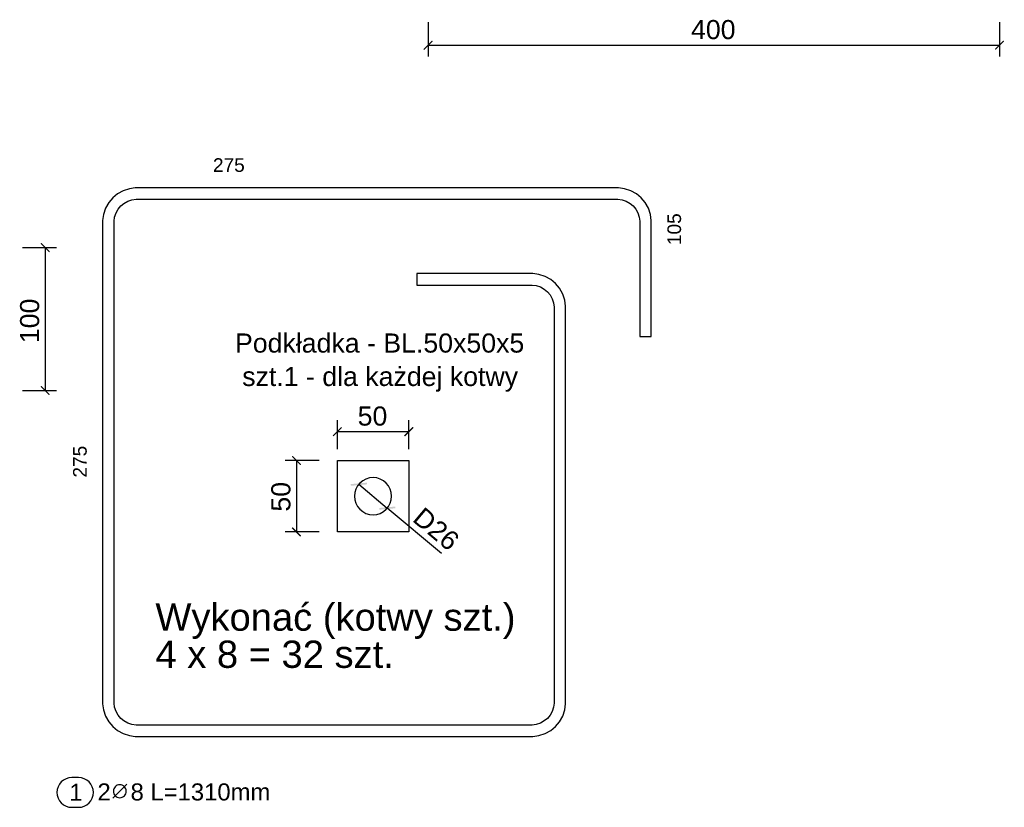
# Model space of a CAD drawing. Extents: x 64462 to 126444, y -56085 to -716.
# Tile 8 of 90: x 91220 to 91909, y -22015 to -21464. Entities that reach past the tile are written whole.
import ezdxf

# ---------------------------------------------------------------- set-up
doc = ezdxf.new("R2010")
doc.units = 0
doc.header["$LTSCALE"] = 11.25
doc.layers.add('TS_OPISY', color=7, linetype='Continuous')
doc.layers.add('TS_OPISY_LINIE', color=7, linetype='Continuous')
doc.styles.add('ARIAL', font='arial.ttf')

# ---------------------------------------------------------------- blocks, each defined once
blk = doc.blocks.new('Text-49790206-2673')
at = {"linetype": 'Continuous'}
for points in [[(1960.93, 459.11), (1960.93, 479.11), (1709.06, 479.11), (1709.06, 459.11)], [(1875.76, 433.11), (1875.76, 453.11), (1709.06, 453.11), (1709.06, 433.11)]]:
    blk.add_wipeout(points, dxfattribs=at).dxf.layer = 'TS_OPISY_LINIE'
at = {"layer": 'TS_OPISY', "linetype": 'Continuous', "style": 'ARIAL'}
for s, p in [('Wykonać\xa0(kotwy\xa0szt.)', (1709.06, 459.11)), ('4\xa0x\xa08\xa0=\xa032\xa0szt.', (1709.06, 433.11))]:
    blk.add_text(s, height=19.1016, dxfattribs=at).set_placement(p)

msp = doc.modelspace()

# ---------------------------------------------------------------- hatches: boundary and pattern name
at = {"linetype": 'Continuous'}
for points in [[(91508.49, -21478.09), (91503.12, -21484.72), (91502.49, -21484.09)], [(91508.49, -21478.09), (91509.12, -21478.72), (91503.12, -21484.72)], [(91903.12, -21484.72), (91902.49, -21484.09), (91908.49, -21478.09)], [(91903.12, -21484.72), (91908.49, -21478.09), (91909.12, -21478.72)], [(91241.13, -21625.74), (91234.5, -21620.38), (91235.13, -21619.74)], [(91241.13, -21625.74), (91240.5, -21626.38), (91234.5, -21620.38)], [(91234.5, -21720.38), (91235.13, -21719.74), (91241.13, -21725.74)], [(91234.5, -21720.38), (91241.13, -21725.74), (91240.5, -21726.38)], [(91444.99, -21748.6), (91439.63, -21755.23), (91438.99, -21754.6)], [(91444.99, -21748.6), (91445.63, -21749.23), (91439.63, -21755.23)], [(91489.63, -21755.23), (91488.99, -21754.6), (91494.99, -21748.6)], [(91489.63, -21755.23), (91494.99, -21748.6), (91495.63, -21749.23)], [(91417, -21774.76), (91410.36, -21769.39), (91411, -21768.76)], [(91417, -21774.76), (91416.36, -21775.39), (91410.36, -21769.39)], [(91451.77, -21789.81), (91451.67, -21788.61), (91462.94, -21787.63)], [(91451.77, -21789.81), (91462.94, -21787.63), (91463.04, -21788.82)], [(91482.85, -21804.35), (91471.68, -21806.52), (91471.58, -21805.33)], [(91482.85, -21804.35), (91482.95, -21805.54), (91471.68, -21806.52)], [(91410.36, -21819.39), (91411, -21818.76), (91417, -21824.76)], [(91410.36, -21819.39), (91417, -21824.76), (91416.36, -21825.39)]]:
    msp.add_hatch(color=4, dxfattribs=at).paths.add_polyline_path(points)

# ---------------------------------------------------------------- linework, layer by layer
at = {"color": 4, "linetype": 'Continuous'}
for p, q in [((91505.81, -21465.4), (91505.81, -21489.4)), ((91905.81, -21465.4), (91905.81, -21489.4)), ((91505.81, -21481.4), (91905.81, -21481.4)), ((91221.82, -21623.06), (91245.82, -21623.06)), ((91237.82, -21623.06), (91237.82, -21723.06)), ((91221.82, -21723.06), (91245.82, -21723.06)), ((91442.31, -21764.08), (91442.31, -21743.91)), ((91492.31, -21764.08), (91492.31, -21743.91)), ((91442.31, -21751.91), (91492.31, -21751.91)), ((91429.68, -21772.08), (91405.68, -21772.08)), ((91413.68, -21772.08), (91413.68, -21822.08)), ((91457.35, -21788.72), (91477.27, -21805.43)), ((91515.16, -21837.24), (91477.27, -21805.43)), ((91429.68, -21822.08), (91405.68, -21822.08))]:
    msp.add_line(p, q, dxfattribs=at)
at = {"color": 2, "linetype": 'Continuous'}
for p, q in [((91905.81, -21481.4), (91905.81, -21481.4)), ((91237.82, -21723.06), (91237.82, -21723.06)), ((91492.31, -21751.91), (91492.31, -21751.91)), ((91442.31, -21772.08), (91492.31, -21772.08)), ((91442.31, -21822.08), (91442.31, -21772.08)), ((91442.31, -21772.08), (91442.31, -21772.08)), ((91442.31, -21772.08), (91442.31, -21772.08)), ((91492.31, -21772.08), (91492.31, -21822.08)), ((91492.31, -21772.08), (91492.31, -21772.08)), ((91467.31, -21784.08), (91464.77, -21784.33)), ((91469.85, -21784.33), (91467.31, -21784.08)), ((91456.5, -21789.85), (91455.3, -21792.1)), ((91458.12, -21787.88), (91456.5, -21789.85)), ((91457.35, -21788.72), (91457.35, -21788.72)), ((91460.09, -21786.27), (91458.12, -21787.88)), ((91462.34, -21785.06), (91460.09, -21786.27)), ((91464.77, -21784.33), (91462.34, -21785.06)), ((91472.29, -21785.06), (91469.85, -21784.33)), ((91474.53, -21786.27), (91472.29, -21785.06)), ((91476.5, -21787.88), (91474.53, -21786.27)), ((91478.12, -21789.85), (91476.5, -21787.88)), ((91479.32, -21792.1), (91478.12, -21789.85)), ((91454.56, -21794.54), (91454.31, -21797.08)), ((91454.31, -21797.08), (91454.56, -21799.61)), ((91455.3, -21792.1), (91454.56, -21794.54)), ((91480.06, -21794.54), (91479.32, -21792.1)), ((91480.31, -21797.08), (91480.06, -21794.54)), ((91480.06, -21799.61), (91480.31, -21797.08)), ((91454.56, -21799.61), (91455.3, -21802.05)), ((91455.3, -21802.05), (91456.5, -21804.3)), ((91456.5, -21804.3), (91458.12, -21806.27)), ((91476.5, -21806.27), (91478.12, -21804.3)), ((91478.12, -21804.3), (91479.32, -21802.05)), ((91479.32, -21802.05), (91480.06, -21799.61)), ((91458.12, -21806.27), (91460.09, -21807.88)), ((91460.09, -21807.88), (91462.34, -21809.09)), ((91462.34, -21809.09), (91464.77, -21809.83)), ((91464.77, -21809.83), (91467.31, -21810.08)), ((91467.31, -21810.08), (91469.85, -21809.83)), ((91469.85, -21809.83), (91472.29, -21809.09)), ((91472.29, -21809.09), (91474.53, -21807.88)), ((91474.53, -21807.88), (91476.5, -21806.27)), ((91477.27, -21805.43), (91477.27, -21805.43)), ((91413.68, -21822.08), (91413.68, -21822.08)), ((91492.31, -21822.08), (91442.31, -21822.08)), ((91442.31, -21822.08), (91442.31, -21822.08))]:
    msp.add_line(p, q, dxfattribs=at)
at = {"color": 1, "linetype": 'Continuous'}
for p, q in [((91292.36, -21583.28), (91288.35, -21585.52)), ((91296.71, -21581.84), (91292.36, -21583.28)), ((91300.89, -21581.26), (91296.71, -21581.84)), ((91639.18, -21581.26), (91300.89, -21581.26)), ((91643.35, -21581.84), (91639.18, -21581.26)), ((91647.71, -21583.28), (91643.35, -21581.84)), ((91651.71, -21585.52), (91647.71, -21583.28)), ((91285.05, -21588.28), (91282.29, -21591.58)), ((91288.35, -21585.52), (91285.05, -21588.28)), ((91292.91, -21592.14), (91295.6, -21590.63)), ((91295.6, -21590.63), (91298.53, -21589.67)), ((91298.53, -21589.67), (91301.44, -21589.26)), ((91301.44, -21589.26), (91638.63, -21589.26)), ((91638.63, -21589.26), (91641.54, -21589.67)), ((91641.54, -21589.67), (91644.47, -21590.63)), ((91644.47, -21590.63), (91647.16, -21592.14)), ((91655.02, -21588.28), (91651.71, -21585.52)), ((91657.77, -21591.58), (91655.02, -21588.28)), ((91280.05, -21595.59), (91278.61, -21599.94)), ((91282.29, -21591.58), (91280.05, -21595.59)), ((91287.41, -21598.83), (91288.91, -21596.14)), ((91288.91, -21596.14), (91290.73, -21593.96)), ((91290.73, -21593.96), (91292.91, -21592.14)), ((91647.16, -21592.14), (91649.34, -21593.96)), ((91649.34, -21593.96), (91651.16, -21596.14)), ((91651.16, -21596.14), (91652.66, -21598.83)), ((91660.02, -21595.59), (91657.77, -21591.58)), ((91661.45, -21599.94), (91660.02, -21595.59)), ((91278.61, -21599.94), (91278.03, -21604.11)), ((91278.03, -21604.11), (91278.03, -21942.41)), ((91286.03, -21604.67), (91286.44, -21601.76)), ((91286.03, -21941.86), (91286.03, -21604.67)), ((91286.44, -21601.76), (91287.41, -21598.83)), ((91652.66, -21598.83), (91653.63, -21601.76)), ((91653.63, -21601.76), (91654.03, -21604.67)), ((91654.03, -21604.67), (91654.03, -21685.26)), ((91662.03, -21604.11), (91661.45, -21599.94)), ((91662.03, -21685.26), (91662.03, -21604.11)), ((91579.18, -21641.26), (91498.03, -21641.26)), ((91498.03, -21641.26), (91498.03, -21649.26)), ((91583.35, -21641.84), (91579.18, -21641.26)), ((91587.71, -21643.28), (91583.35, -21641.84)), ((91591.71, -21645.52), (91587.71, -21643.28)), ((91595.02, -21648.28), (91591.71, -21645.52)), ((91498.03, -21649.26), (91578.63, -21649.26)), ((91578.63, -21649.26), (91581.54, -21649.67)), ((91581.54, -21649.67), (91584.47, -21650.63)), ((91584.47, -21650.63), (91587.16, -21652.14)), ((91587.16, -21652.14), (91589.34, -21653.96)), ((91597.77, -21651.58), (91595.02, -21648.28)), ((91600.02, -21655.59), (91597.77, -21651.58)), ((91589.34, -21653.96), (91591.16, -21656.14)), ((91591.16, -21656.14), (91592.66, -21658.83)), ((91592.66, -21658.83), (91593.63, -21661.76)), ((91601.45, -21659.94), (91600.02, -21655.59)), ((91602.03, -21664.11), (91601.45, -21659.94)), ((91593.63, -21661.76), (91594.03, -21664.67)), ((91594.03, -21664.67), (91594.03, -21941.86)), ((91602.03, -21942.41), (91602.03, -21664.11)), ((91654.03, -21685.26), (91662.03, -21685.26)), ((91278.03, -21942.41), (91278.61, -21946.58)), ((91286.44, -21944.77), (91286.03, -21941.86)), ((91594.03, -21941.86), (91593.63, -21944.77)), ((91601.45, -21946.58), (91602.03, -21942.41)), ((91278.61, -21946.58), (91280.05, -21950.94)), ((91287.41, -21947.7), (91286.44, -21944.77)), ((91288.91, -21950.38), (91287.41, -21947.7)), ((91592.66, -21947.7), (91591.16, -21950.38)), ((91593.63, -21944.77), (91592.66, -21947.7)), ((91600.02, -21950.94), (91601.45, -21946.58)), ((91280.05, -21950.94), (91282.29, -21954.94)), ((91282.29, -21954.94), (91285.05, -21958.25)), ((91290.73, -21952.57), (91288.91, -21950.38)), ((91292.91, -21954.39), (91290.73, -21952.57)), ((91295.6, -21955.89), (91292.91, -21954.39)), ((91298.53, -21956.86), (91295.6, -21955.89)), ((91584.47, -21955.89), (91581.54, -21956.86)), ((91587.16, -21954.39), (91584.47, -21955.89)), ((91589.34, -21952.57), (91587.16, -21954.39)), ((91591.16, -21950.38), (91589.34, -21952.57)), ((91595.02, -21958.25), (91597.77, -21954.94)), ((91597.77, -21954.94), (91600.02, -21950.94)), ((91285.05, -21958.25), (91288.35, -21961)), ((91288.35, -21961), (91292.36, -21963.25)), ((91292.36, -21963.25), (91296.71, -21964.68)), ((91301.44, -21957.26), (91298.53, -21956.86)), ((91578.63, -21957.26), (91301.44, -21957.26)), ((91581.54, -21956.86), (91578.63, -21957.26)), ((91583.35, -21964.68), (91587.71, -21963.25)), ((91587.71, -21963.25), (91591.71, -21961)), ((91591.71, -21961), (91595.02, -21958.25)), ((91296.71, -21964.68), (91300.89, -21965.26)), ((91300.89, -21965.26), (91579.18, -21965.26)), ((91579.18, -21965.26), (91583.35, -21964.68)), ((91249.09, -21997.06), (91247.79, -21998.64)), ((91250.66, -21995.77), (91249.09, -21997.06)), ((91252.46, -21994.81), (91250.66, -21995.77)), ((91254.42, -21994.21), (91252.46, -21994.81)), ((91256.45, -21994.01), (91254.42, -21994.21)), ((91261.12, -21994.01), (91256.45, -21994.01)), ((91263.15, -21994.21), (91261.12, -21994.01)), ((91265.1, -21994.81), (91263.15, -21994.21)), ((91266.9, -21995.77), (91265.1, -21994.81)), ((91268.48, -21997.06), (91266.9, -21995.77)), ((91269.78, -21998.64), (91268.48, -21997.06)), ((91246.23, -22002.4), (91246.03, -22004.43)), ((91246.03, -22004.43), (91246.23, -22006.46)), ((91246.83, -22000.44), (91246.23, -22002.4)), ((91247.79, -21998.64), (91246.83, -22000.44)), ((91270.74, -22000.44), (91269.78, -21998.64)), ((91271.33, -22002.4), (91270.74, -22000.44)), ((91271.53, -22004.43), (91271.33, -22002.4)), ((91271.33, -22006.46), (91271.53, -22004.43)), ((91294.97, -21998.65), (91285.07, -22008.55)), ((91285.61, -22002.72), (91285.52, -22003.6)), ((91285.52, -22003.6), (91285.61, -22004.48)), ((91285.87, -22001.88), (91285.61, -22002.72)), ((91285.61, -22004.48), (91285.87, -22005.32)), ((91286.28, -22001.1), (91285.87, -22001.88)), ((91286.84, -22000.42), (91286.28, -22001.1)), ((91287.52, -21999.86), (91286.84, -22000.42)), ((91288.3, -21999.44), (91287.52, -21999.86)), ((91289.15, -21999.18), (91288.3, -21999.44)), ((91290.02, -21999.1), (91289.15, -21999.18)), ((91290.9, -21999.18), (91290.02, -21999.1)), ((91291.75, -21999.44), (91290.9, -21999.18)), ((91292.52, -21999.86), (91291.75, -21999.44)), ((91293.21, -22000.42), (91292.52, -21999.86)), ((91293.77, -22001.1), (91293.21, -22000.42)), ((91294.18, -22001.88), (91293.77, -22001.1)), ((91294.44, -22002.72), (91294.18, -22001.88)), ((91294.18, -22005.32), (91294.44, -22004.48)), ((91294.52, -22003.6), (91294.44, -22002.72)), ((91294.44, -22004.48), (91294.52, -22003.6)), ((91246.23, -22006.46), (91246.83, -22008.42)), ((91246.83, -22008.42), (91247.79, -22010.22)), ((91247.79, -22010.22), (91249.09, -22011.8)), ((91268.48, -22011.8), (91269.78, -22010.22)), ((91269.78, -22010.22), (91270.74, -22008.42)), ((91270.74, -22008.42), (91271.33, -22006.46)), ((91285.87, -22005.32), (91286.28, -22006.1)), ((91286.28, -22006.1), (91286.84, -22006.78)), ((91286.84, -22006.78), (91287.52, -22007.34)), ((91287.52, -22007.34), (91288.3, -22007.76)), ((91288.3, -22007.76), (91289.15, -22008.01)), ((91289.15, -22008.01), (91290.02, -22008.1)), ((91290.02, -22008.1), (91290.9, -22008.01)), ((91290.9, -22008.01), (91291.75, -22007.76)), ((91291.75, -22007.76), (91292.52, -22007.34)), ((91292.52, -22007.34), (91293.21, -22006.78)), ((91293.21, -22006.78), (91293.77, -22006.1)), ((91293.77, -22006.1), (91294.18, -22005.32)), ((91249.09, -22011.8), (91250.66, -22013.09)), ((91250.66, -22013.09), (91252.46, -22014.05)), ((91252.46, -22014.05), (91254.42, -22014.65)), ((91254.42, -22014.65), (91256.45, -22014.85)), ((91256.45, -22014.85), (91261.12, -22014.85)), ((91261.12, -22014.85), (91263.15, -22014.65)), ((91263.15, -22014.65), (91265.1, -22014.05)), ((91265.1, -22014.05), (91266.9, -22013.09)), ((91266.9, -22013.09), (91268.48, -22011.8))]:
    msp.add_line(p, q, dxfattribs=at)

# ---------------------------------------------------------------- block references
msp.add_blockref('Text-49790206-2673', (89605.93, -22350.36))

# ---------------------------------------------------------------- texts
at = {"color": 2, "linetype": 'Continuous', "style": 'ARIAL'}
for s, height, p in [('400', 13.371, (91689.85, -21477.16)), ('Podkładka - BL.50x50x5', 13.3711, (91370.66, -21696.57)), ('szt.1 - dla każdej kotwy', 13.3711, (91375.71, -21719.96)), ('50', 13.371, (91456.51, -21747.67))]:
    msp.add_text(s, height=height, dxfattribs=at).set_placement(p)
at = {"color": 7, "linetype": 'Continuous', "style": 'ARIAL'}
msp.add_text('275', height=9.551, dxfattribs=at).set_placement((91355.23, -21570.09))
for s, p in [('105', (91682.86, -21621.33)), ('275', (91266.86, -21784.06))]:
    msp.add_text(s, height=9.551, rotation=90, dxfattribs=at).set_placement(p)
at = {"color": 2, "linetype": 'Continuous', "style": 'ARIAL'}
for s, rotation, p in [('100', 90, (91233.58, -21689.95)), ('50', 90, (91409.44, -21807.88)), ('D26', 319.98399, (91494.16, -21814.08))]:
    msp.add_text(s, height=13.371, rotation=rotation, dxfattribs=at).set_placement(p)
at = {"color": 1, "linetype": 'Continuous', "style": 'ARIAL'}
for s, height, p in [('1', 11.94, (91254.72, -22010.26)), ('2   8\xa0L=1310mm', 11.9385, (91274.4, -22010.05))]:
    msp.add_text(s, height=height, dxfattribs=at).set_placement(p)

doc.saveas('drawing.dxf')
